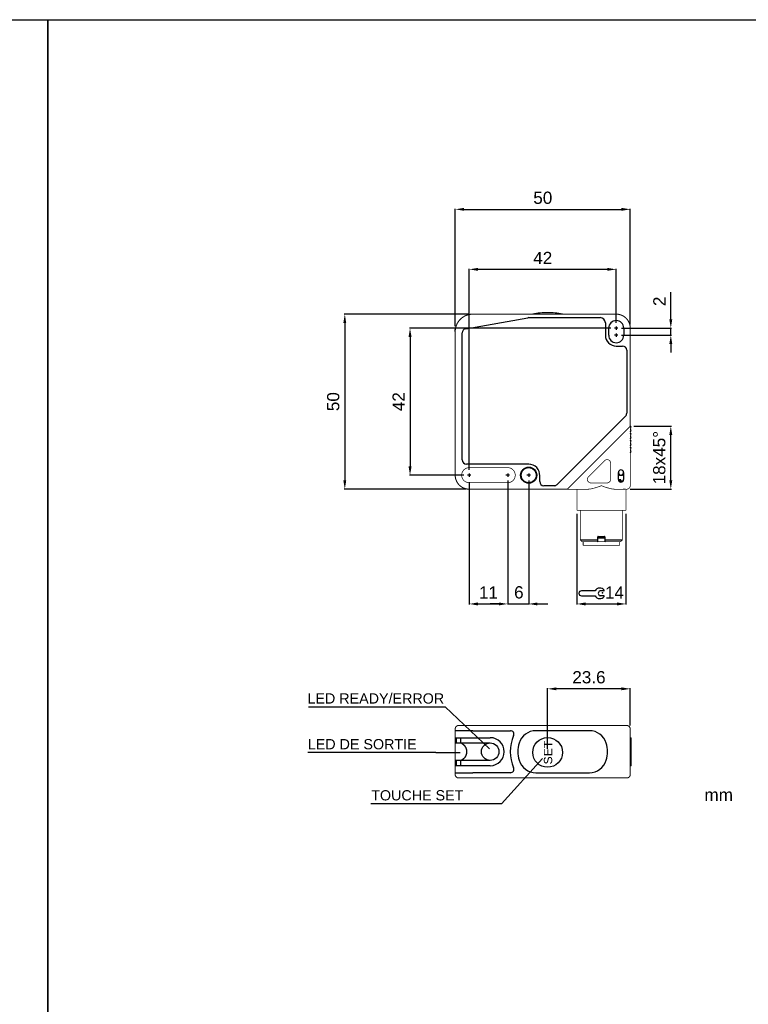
# Model space of a CAD drawing. Extents: x 1813 to 2613, y 920 to 1494.
# Tile 7 of 8: x 2205 to 2413, y 1213 to 1494. Entities that reach past the tile are written whole.
import ezdxf

# ---------------------------------------------------------------- set-up
doc = ezdxf.new("R2010")
doc.units = 0
doc.header["$MEASUREMENT"] = 0
doc.linetypes.add('HIDDENNEW00', pattern=[4.5, 3, -1.5])
doc.linetypes.add('TRATTEGGIATA2', pattern=[0.375, 0.25, -0.125])
doc.layers.get('0').update_dxf_attribs({"linetype": 'CONTINUOUS'})
doc.layers.get('DEFPOINTS').update_dxf_attribs({"linetype": 'CONTINUOUS'})
doc.layers.add('DISEGNO', color=3, linetype='HIDDENNEW00')
doc.layers.add('TRATTEGGIO', color=7, linetype='TRATTEGGIATA2')
doc.styles.add('dedicata', font='ARIAL.TTF', dxfattribs={"width": 1.05})
doc.styles.add('QUOTE', font='ARIAL.TTF', dxfattribs={"height": 3.5})
doc.dimstyles.new('QUOTE', dxfattribs={"dimscale": 0, "dimtxt": 2.5, "dimasz": 2.5, "dimexe": 0.18, "dimexo": 1, "dimgap": 1.5, "dimtad": 1, "dimdec": 1, "dimzin": 0, "dimdsep": 46, "dimtxsty": 'QUOTE', "dimcen": 0.09, "dimadec": 0, "dimazin": 0, "dimtm": -0.1, "dimtfac": 0.5, "dimtdec": 1, "dimtmove": 0, "dimatfit": 0, "dimfxl": 0, "dimtolj": 2, "dimtzin": 0, "dimarcsym": 0})

# ---------------------------------------------------------------- blocks, each defined once
blk = doc.blocks.new('*D59')
at = {"layer": 'DEFPOINTS', "color": 0, "linetype": 'ByBlock'}
for p in [(2376.05, 1406.24), (2376.05, 1404.24), (2391.13, 1406.24)]:
    blk.add_point(p, dxfattribs=at)
at = {"layer": 'TRATTEGGIO', "color": 0, "linetype": 'ByBlock', "lineweight": -2}
for p, q in [((2391.13, 1408.74), (2391.13, 1416.56)), ((2377.05, 1406.24), (2391.31, 1406.24)), ((2377.05, 1404.24), (2391.31, 1404.24)), ((2391.13, 1404.24), (2391.13, 1406.24)), ((2391.13, 1401.74), (2391.13, 1399.24))]:
    blk.add_line(p, q, dxfattribs=at)
at = {"layer": 'TRATTEGGIO', "color": 0, "linetype": 'ByBlock'}
for points in [[(2390.72, 1408.74), (2391.55, 1408.74), (2391.13, 1406.24)], [(2390.72, 1401.74), (2391.55, 1401.74), (2391.13, 1404.24)]]:
    blk.add_solid(points, dxfattribs=at)
at = {"layer": 'TRATTEGGIO', "color": 0, "linetype": 'ByBlock', "insert": (2387.87, 1413.9), "char_height": 3.5, "attachment_point": 5, "rotation": 90, "style": 'QUOTE'}
blk.add_mtext('\\A2;2', dxfattribs=at)
blk = doc.blocks.new('*D60')
at = {"layer": 'DEFPOINTS', "color": 0, "linetype": 'ByBlock'}
for p in [(2334.55, 1410.24), (2298.01, 1360.24), (2333.55, 1360.24)]:
    blk.add_point(p, dxfattribs=at)
at = {"layer": 'TRATTEGGIO', "color": 0, "linetype": 'ByBlock', "lineweight": -2}
for p, q in [((2333.55, 1410.24), (2297.83, 1410.24)), ((2298.01, 1407.74), (2298.01, 1362.74)), ((2332.55, 1360.24), (2297.83, 1360.24))]:
    blk.add_line(p, q, dxfattribs=at)
at = {"layer": 'TRATTEGGIO', "color": 0, "linetype": 'ByBlock'}
for points in [[(2297.59, 1407.74), (2298.42, 1407.74), (2298.01, 1410.24)], [(2297.59, 1362.74), (2298.42, 1362.74), (2298.01, 1360.24)]]:
    blk.add_solid(points, dxfattribs=at)
at = {"layer": 'TRATTEGGIO', "color": 0, "linetype": 'ByBlock', "insert": (2294.72, 1385.24), "char_height": 3.5, "attachment_point": 5, "rotation": 90, "style": 'QUOTE'}
blk.add_mtext('\\A2;50', dxfattribs=at)
blk = doc.blocks.new('*D61')
at = {"layer": 'DEFPOINTS', "color": 0, "linetype": 'ByBlock'}
for p in [(2379.55, 1440.18), (2329.58, 1405.81), (2379.55, 1406.24)]:
    blk.add_point(p, dxfattribs=at)
at = {"layer": 'TRATTEGGIO', "color": 0, "linetype": 'ByBlock', "lineweight": -2}
for p, q in [((2329.58, 1406.81), (2329.58, 1440.36)), ((2332.08, 1440.18), (2377.05, 1440.18)), ((2379.55, 1407.24), (2379.55, 1440.36))]:
    blk.add_line(p, q, dxfattribs=at)
at = {"layer": 'TRATTEGGIO', "color": 0, "linetype": 'ByBlock'}
for points in [[(2332.08, 1440.6), (2332.08, 1439.76), (2329.58, 1440.18)], [(2377.05, 1440.6), (2377.05, 1439.76), (2379.55, 1440.18)]]:
    blk.add_solid(points, dxfattribs=at)
at = {"layer": 'TRATTEGGIO', "color": 0, "linetype": 'ByBlock', "insert": (2354.57, 1443.47), "char_height": 3.5, "attachment_point": 5, "style": 'QUOTE'}
blk.add_mtext('\\A2;50', dxfattribs=at)
blk = doc.blocks.new('*D62')
at = {"layer": 'DEFPOINTS', "color": 0, "linetype": 'ByBlock'}
for p in [(2333.55, 1423.04), (2375.55, 1406.74), (2333.55, 1364.74)]:
    blk.add_point(p, dxfattribs=at)
at = {"layer": 'TRATTEGGIO', "color": 0, "linetype": 'ByBlock', "lineweight": -2}
for p, q in [((2333.55, 1365.74), (2333.55, 1423.22)), ((2375.55, 1407.74), (2375.55, 1423.22)), ((2373.05, 1423.04), (2336.05, 1423.04))]:
    blk.add_line(p, q, dxfattribs=at)
at = {"layer": 'TRATTEGGIO', "color": 0, "linetype": 'ByBlock'}
for points in [[(2336.05, 1423.45), (2336.05, 1422.62), (2333.55, 1423.04)], [(2373.05, 1423.45), (2373.05, 1422.62), (2375.55, 1423.04)]]:
    blk.add_solid(points, dxfattribs=at)
at = {"layer": 'TRATTEGGIO', "color": 0, "linetype": 'ByBlock', "insert": (2354.55, 1426.29), "char_height": 3.5, "attachment_point": 5, "style": 'QUOTE'}
blk.add_mtext('\\A2;42', dxfattribs=at)
blk = doc.blocks.new('*D63')
at = {"layer": 'DEFPOINTS', "color": 0, "linetype": 'ByBlock'}
for p in [(2355.95, 1303.21), (2379.55, 1291.75), (2355.95, 1285.05)]:
    blk.add_point(p, dxfattribs=at)
at = {"layer": 'TRATTEGGIO', "color": 0, "linetype": 'ByBlock', "lineweight": -2}
for p, q in [((2355.95, 1286.05), (2355.95, 1303.39)), ((2377.05, 1303.21), (2358.45, 1303.21)), ((2379.55, 1292.75), (2379.55, 1303.39))]:
    blk.add_line(p, q, dxfattribs=at)
at = {"layer": 'TRATTEGGIO', "color": 0, "linetype": 'ByBlock'}
for points in [[(2358.45, 1303.63), (2358.45, 1302.8), (2355.95, 1303.21)], [(2377.05, 1303.63), (2377.05, 1302.8), (2379.55, 1303.21)]]:
    blk.add_solid(points, dxfattribs=at)
at = {"layer": 'TRATTEGGIO', "color": 0, "linetype": 'ByBlock', "insert": (2367.75, 1306.5), "char_height": 3.5, "attachment_point": 5, "style": 'QUOTE'}
blk.add_mtext('\\A2;23.6', dxfattribs=at)
blk = doc.blocks.new('*D64')
at = {"layer": 'DEFPOINTS', "color": 0, "linetype": 'ByBlock'}
for p in [(2375.05, 1406.24), (2316.65, 1364.24), (2333.05, 1364.24)]:
    blk.add_point(p, dxfattribs=at)
at = {"layer": 'TRATTEGGIO', "color": 0, "linetype": 'ByBlock', "lineweight": -2}
for p, q in [((2374.05, 1406.24), (2316.47, 1406.24)), ((2316.65, 1403.74), (2316.65, 1366.74)), ((2332.05, 1364.24), (2316.47, 1364.24))]:
    blk.add_line(p, q, dxfattribs=at)
at = {"layer": 'TRATTEGGIO', "color": 0, "linetype": 'ByBlock'}
for points in [[(2316.23, 1403.74), (2317.07, 1403.74), (2316.65, 1406.24)], [(2316.23, 1366.74), (2317.07, 1366.74), (2316.65, 1364.24)]]:
    blk.add_solid(points, dxfattribs=at)
at = {"layer": 'TRATTEGGIO', "color": 0, "linetype": 'ByBlock', "insert": (2313.39, 1385.24), "char_height": 3.5, "attachment_point": 5, "rotation": 90, "style": 'QUOTE'}
blk.add_mtext('\\A2;42', dxfattribs=at)
blk = doc.blocks.new('*D65')
at = {"layer": 'DEFPOINTS', "color": 0, "linetype": 'ByBlock'}
for p in [(2379.55, 1378.24), (2391.13, 1378.24), (2378.55, 1360.24)]:
    blk.add_point(p, dxfattribs=at)
at = {"layer": 'TRATTEGGIO', "color": 0, "linetype": 'ByBlock', "lineweight": -2}
for p, q in [((2380.55, 1378.24), (2391.31, 1378.24)), ((2391.13, 1362.74), (2391.13, 1375.74)), ((2379.55, 1360.24), (2391.31, 1360.24))]:
    blk.add_line(p, q, dxfattribs=at)
at = {"layer": 'TRATTEGGIO', "color": 0, "linetype": 'ByBlock'}
for points in [[(2390.72, 1375.74), (2391.55, 1375.74), (2391.13, 1378.24)], [(2390.72, 1362.74), (2391.55, 1362.74), (2391.13, 1360.24)]]:
    blk.add_solid(points, dxfattribs=at)
at = {"layer": 'TRATTEGGIO', "color": 0, "linetype": 'ByBlock', "insert": (2387.85, 1369.24), "char_height": 3.5, "attachment_point": 5, "rotation": 90, "style": 'QUOTE'}
blk.add_mtext('\\A2;18x45°', dxfattribs=at)
blk = doc.blocks.new('CHIAVE')
at = {"color": 7, "linetype": 'Continuous'}
for p, q in [((-2.1, 0.56), (-6.01, 0.56)), ((0.4, 0.56), (-0.68, 0.56)), ((-6.71, -0.14), (-6.71, -0.15)), ((-6.01, -0.85), (-2.1, -0.85)), ((0.4, -0.85), (-0.68, -0.85))]:
    blk.add_line(p, q, dxfattribs=at)
for centre, radius, start, end in [((-6.01, -0.14), 0.7, 90, 180), ((-0.75, -0.15), 1.52, 35.3821, 152.4178), ((-0.45, -0.15), 0.744, 108.4352, 251.5648), ((0.4, 0.67), 0.112, 270, 35.3821), ((-6.01, -0.15), 0.7, 180, 270), ((-0.75, -0.15), 1.52, 207.5822, 324.6179), ((0.4, -0.96), 0.112, 324.6179, 90)]:
    blk.add_arc(centre, radius, start, end, dxfattribs=at)
at = {"color": 1, "linetype": 'Continuous'}
blk.add_point((0, 0), dxfattribs=at)
blk = doc.blocks.new('*D66')
at = {"layer": 'DEFPOINTS', "color": 0, "linetype": 'ByBlock'}
for p in [(2333.55, 1363.24), (2344.55, 1363.24), (2344.55, 1327.46)]:
    blk.add_point(p, dxfattribs=at)
at = {"layer": 'TRATTEGGIO', "color": 0, "linetype": 'ByBlock', "lineweight": -2}
for p, q in [((2333.55, 1362.24), (2333.55, 1327.28)), ((2344.55, 1362.24), (2344.55, 1327.28)), ((2336.05, 1327.46), (2342.05, 1327.46))]:
    blk.add_line(p, q, dxfattribs=at)
at = {"layer": 'TRATTEGGIO', "color": 0, "linetype": 'ByBlock'}
for points in [[(2336.05, 1327.88), (2336.05, 1327.04), (2333.55, 1327.46)], [(2342.05, 1327.88), (2342.05, 1327.04), (2344.55, 1327.46)]]:
    blk.add_solid(points, dxfattribs=at)
at = {"layer": 'TRATTEGGIO', "color": 0, "linetype": 'ByBlock', "insert": (2339.05, 1330.72), "char_height": 3.5, "attachment_point": 5, "style": 'QUOTE'}
blk.add_mtext('\\A2;11', dxfattribs=at)

msp = doc.modelspace()

# ---------------------------------------------------------------- hatches: boundary and pattern name
at = {"layer": 'TRATTEGGIO', "linetype": 'ByBlock'}
h = msp.add_hatch(color=0, dxfattribs=at)
edge = h.paths.add_edge_path(flags=16)
edge.add_arc((2350.55, 1364.24), 2.15, 0, 360)
edge = h.paths.add_edge_path()
edge.add_arc((2350.55, 1364.24), 2.31, 0, 360)

# ---------------------------------------------------------------- linework, layer by layer
at = {"color": 7, "linetype": 'Continuous'}
for p, q in [((2332.54, 1406.09), (2350.33, 1409.23)), ((2350.54, 1409.24), (2370.95, 1409.24)), ((2350.54, 1409.24), (2350.54, 1409.24)), ((2372.45, 1407.74), (2372.45, 1404.24)), ((2375.55, 1406.74), (2375.55, 1405.74)), ((2331.55, 1368.59), (2331.55, 1404.91)), ((2332.54, 1406.09), (2332.54, 1406.09)), ((2373.4, 1404.24), (2373.4, 1406.24)), ((2376.05, 1406.24), (2375.05, 1406.24)), ((2376.05, 1404.24), (2375.05, 1404.24)), ((2375.55, 1404.74), (2375.55, 1403.74)), ((2377.7, 1406.24), (2377.7, 1404.24)), ((2375.55, 1401.14), (2375.55, 1401.14)), ((2375.55, 1401.14), (2377.35, 1401.14)), ((2378.55, 1399.94), (2378.55, 1381.98)), ((2378.2, 1381.14), (2358.66, 1361.6)), ((2378.55, 1381.98), (2378.55, 1381.98)), ((2331.55, 1368.59), (2331.55, 1368.59)), ((2350.55, 1367.39), (2332.75, 1367.39)), ((2332.75, 1367.39), (2332.75, 1367.39)), ((2334.05, 1364.24), (2333.05, 1364.24)), ((2333.55, 1364.74), (2333.55, 1363.74)), ((2345.05, 1364.24), (2344.05, 1364.24)), ((2344.55, 1364.74), (2344.55, 1363.74)), ((2351.05, 1364.24), (2350.05, 1364.24)), ((2350.55, 1364.74), (2350.55, 1363.74)), ((2376.15, 1362.99), (2376.15, 1364.99)), ((2376.15, 1364.54), (2376.45, 1364.24)), ((2376.45, 1364.24), (2376.9, 1364.24)), ((2376.9, 1364.24), (2377.35, 1364.24)), ((2377.35, 1364.24), (2377.65, 1364.54)), ((2377.65, 1364.99), (2377.65, 1362.99)), ((2353.69, 1362.44), (2353.69, 1364.05)), ((2353.69, 1362.44), (2353.69, 1362.44)), ((2358.66, 1361.6), (2358.66, 1361.6)), ((2376.9, 1362.94), (2376.16, 1362.94)), ((2377.45, 1362.49), (2376.35, 1362.49)), ((2376.9, 1362.49), (2376.9, 1362.94)), ((2354.89, 1361.24), (2354.89, 1361.24)), ((2357.81, 1361.24), (2354.89, 1361.24)), ((2365.3, 1345.74), (2370.3, 1345.74)), ((2370.15, 1345.24), (2370.3, 1345.39)), ((2370.3, 1345.74), (2370.3, 1346.64)), ((2372.3, 1346.24), (2370.3, 1346.24)), ((2370.3, 1345.39), (2370.3, 1345.74)), ((2370.4, 1346.74), (2371.3, 1346.74)), ((2371.3, 1346.74), (2372.2, 1346.74)), ((2372.3, 1346.64), (2372.3, 1345.74)), ((2372.3, 1345.74), (2372.3, 1345.39)), ((2372.3, 1345.74), (2377.3, 1345.74)), ((2372.3, 1345.39), (2372.45, 1345.24)), ((2329.55, 1291.25), (2329.55, 1291.25)), ((2334.55, 1291.25), (2329.55, 1291.25)), ((2334.55, 1291.25), (2334.55, 1291.25)), ((2334.55, 1291.25), (2345.33, 1291.25)), ((2367.9, 1291.25), (2352.6, 1291.25)), ((2329.66, 1289.25), (2334.55, 1289.25)), ((2329.95, 1288.35), (2329.95, 1288.65)), ((2331.13, 1287.75), (2331.13, 1289.25)), ((2334.55, 1289.25), (2339.55, 1289.25)), ((2379.55, 1289.25), (2379.8, 1289.25)), ((2379.8, 1281.25), (2379.8, 1289.25)), ((2329.69, 1287.75), (2330.53, 1287.75)), ((2330.53, 1287.75), (2330.93, 1287.75)), ((2330.93, 1287.75), (2334.55, 1287.75)), ((2334.55, 1287.75), (2339.55, 1287.75)), ((2330.53, 1282.75), (2329.69, 1282.75)), ((2330.93, 1282.75), (2330.53, 1282.75)), ((2334.55, 1282.75), (2330.93, 1282.75)), ((2331.13, 1281.25), (2331.13, 1282.75)), ((2339.55, 1282.75), (2334.55, 1282.75)), ((2334.55, 1281.25), (2329.66, 1281.25)), ((2329.95, 1281.85), (2329.95, 1282.15)), ((2339.55, 1281.25), (2334.55, 1281.25)), ((2379.8, 1281.25), (2379.55, 1281.25)), ((2329.55, 1279.25), (2329.55, 1279.25)), ((2329.55, 1279.25), (2334.55, 1279.25)), ((2334.55, 1279.25), (2334.55, 1279.25)), ((2345.33, 1279.25), (2334.55, 1279.25)), ((2352.6, 1279.25), (2367.9, 1279.25))]:
    msp.add_line(p, q, dxfattribs=at)
for points, const_width in [([(2334.55, 1410.24, 0.414213), (2329.55, 1405.24)], 0.3), ([(2379.55, 1406.24, 0.414214), (2375.55, 1410.24)], 0.3), ([(2373.95, 1367.68, 0.668179), (2372.24, 1368.39)], 0.2), ([(2329.55, 1364.24, 0.414214), (2333.55, 1360.24)], 0.3), ([(2333.55, 1366.39, 1), (2333.55, 1362.09)], 0.2), ([(2344.55, 1362.09, 1.000023), (2344.55, 1366.39)], 0.2), ([(2367.6, 1363.75, 0.668179), (2368.31, 1362.04)], 0.2), ([(2371.3, 1361.24), (2371.16, 1361.19, -0.002954), (2371.03, 1361.13, -0.003053), (2370.89, 1361.08, -0.002967), (2370.76, 1361.03, -0.002675), (2370.62, 1360.98, -0.002465), (2370.49, 1360.93, -0.002279), (2370.35, 1360.89, -0.002096), (2370.21, 1360.84, -0.001869), (2370.08, 1360.8, -0.001733), (2369.94, 1360.75, -0.00165), (2369.8, 1360.71, -0.001597), (2369.67, 1360.67, -0.001557), (2369.53, 1360.63, -0.001528), (2369.4, 1360.59, -0.0015), (2369.26, 1360.55, -0.001708), (2369.13, 1360.51, -0.002199), (2368.99, 1360.48, -0.00242), (2368.86, 1360.44, -0.002457), (2368.73, 1360.41, -0.003303), (2368.59, 1360.38, -0.004914), (2368.46, 1360.35, -0.003636), (2368.33, 1360.33, 0.000152), (2368.21, 1360.3, -0.006754), (2368.07, 1360.28, -0.015882), (2367.84, 1360.26, -0.008289), (2367.56, 1360.24, -0.004247)], 0.2), ([(2375.04, 1360.24), (2374.86, 1360.25, -0.011374), (2374.68, 1360.26, -0.011735), (2374.5, 1360.29, -0.010772), (2374.32, 1360.32, -0.00851), (2374.13, 1360.35, -0.006828), (2373.95, 1360.39, -0.005337), (2373.76, 1360.44, -0.004153), (2373.57, 1360.49, -0.002971), (2373.39, 1360.54, -0.002411), (2373.2, 1360.59, -0.002364), (2373.01, 1360.64, -0.002719), (2372.82, 1360.7, -0.003334), (2372.62, 1360.76, -0.002502), (2372.43, 1360.82, -0.000721), (2372.27, 1360.88, -0.00376), (2372.05, 1360.95, -0.006764), (2371.73, 1361.08, -0.003307), (2371.3, 1361.24, -0.001726)], 0.2), ([(2372.95, 1362.04, 0.414214), (2373.95, 1363.04)], 0.2), ([(2378.55, 1360.24, 0.414214), (2379.55, 1361.24)], 0.2), ([(2378.3, 1360.26), (2378.25, 1360.26, -0.000352), (2378.2, 1360.26, -0.000296), (2378.14, 1360.25, -0.000298), (2378.09, 1360.25, -0.000354), (2378.03, 1360.25, -0.000359), (2377.97, 1360.25, -0.000337), (2377.91, 1360.25, -0.000406), (2377.85, 1360.25, -0.000534), (2377.78, 1360.25, -0.000379), (2377.72, 1360.25, -0.000061), (2377.66, 1360.25, -0.000624), (2377.57, 1360.25, -0.001115), (2377.44, 1360.24, -0.000507), (2377.27, 1360.24, -0.00025)], 0.2), ([(2330.55, 1292.75, 0.414214), (2329.55, 1291.75)], 0.3), ([(2379.55, 1291.75, 0.414214), (2378.55, 1292.75)], 0.3), ([(2329.55, 1278.75, 0.414214), (2330.55, 1277.75)], 0.3), ([(2378.55, 1277.75, 0.414214), (2379.55, 1278.75)], 0.3)]:
    msp.add_lwpolyline(points, format="xyb", dxfattribs=dict(at, const_width=const_width))
for points, const_width in [([(2334.55, 1410.24), (2375.55, 1410.24)], 0.3), ([(2379.55, 1406.24), (2379.55, 1378.24)], 0.3), ([(2329.55, 1364.24), (2329.55, 1405.24)], 0.3), ([(2379.55, 1378.24), (2378.55, 1377.24)], 0.3), ([(2379.55, 1378.24), (2379.55, 1363.87)], 0.2), ([(2378.55, 1377.24), (2362.55, 1361.24)], 0.3), ([(2367.6, 1363.75), (2372.24, 1368.39)], 0.2), ([(2373.95, 1367.68), (2373.95, 1363.04)], 0.2), ([(2333.55, 1366.39), (2344.55, 1366.39)], 0.2), ([(2344.55, 1362.09), (2333.55, 1362.09)], 0.2), ([(2362.55, 1361.24), (2361.55, 1360.24)], 0.3), ([(2372.95, 1362.04), (2368.31, 1362.04)], 0.2), ([(2379.55, 1363.87), (2379.55, 1361.24)], 0.2), ([(2361.55, 1360.24), (2333.55, 1360.24)], 0.3), ([(2367.56, 1360.24), (2361.55, 1360.24)], 0.2), ([(2364.3, 1354.24), (2364.3, 1360.24)], 0.2), ([(2375.92, 1360.24), (2375.04, 1360.24)], 0.2), ([(2377.27, 1360.24), (2375.92, 1360.24)], 0.2), ([(2378.3, 1360.26), (2378.3, 1354.24)], 0.2), ([(2378.55, 1360.24), (2378.3, 1360.24)], 0.2), ([(2378.3, 1354.24), (2364.3, 1354.24)], 0.2), ([(2365.3, 1354.24), (2365.3, 1345.74)], 0.2), ([(2377.3, 1345.74), (2377.3, 1354.24)], 0.2), ([(2365.3, 1345.74), (2365.8, 1345.24)], 0.2), ([(2370.15, 1345.24), (2365.8, 1345.24)], 0.2), ([(2366.1, 1344.24), (2366.1, 1345.24)], 0.2), ([(2372.45, 1345.24), (2370.15, 1345.24)], 0.2), ([(2376.8, 1345.24), (2372.45, 1345.24)], 0.2), ([(2376.5, 1344.24), (2376.5, 1345.24)], 0.2), ([(2376.8, 1345.24), (2377.3, 1345.74)], 0.2), ([(2376.5, 1344.24), (2366.1, 1344.24)], 0.2), ([(2329.55, 1291.25), (2329.55, 1291.75)], 0.3), ([(2329.55, 1291.25), (2329.55, 1289.01)], 0.3), ([(2330.55, 1292.75), (2334.55, 1292.75)], 0.3), ([(2334.55, 1292.75), (2375.55, 1292.75)], 0.3), ([(2375.55, 1292.75), (2378.55, 1292.75)], 0.3), ([(2379.55, 1291.75), (2379.55, 1278.75)], 0.3), ([(2329.55, 1288.65), (2329.55, 1289.01)], 0.3), ([(2329.55, 1288.35), (2329.55, 1288.65)], 0.3), ([(2329.55, 1287.99), (2329.55, 1288.35)], 0.3), ([(2329.55, 1287.99), (2329.55, 1282.51)], 0.3), ([(2329.55, 1282.15), (2329.55, 1282.51)], 0.3), ([(2329.55, 1281.85), (2329.55, 1282.15)], 0.3), ([(2329.55, 1281.49), (2329.55, 1281.85)], 0.3), ([(2329.55, 1281.49), (2329.55, 1279.25)], 0.3), ([(2329.55, 1278.75), (2329.55, 1279.25)], 0.3), ([(2334.55, 1277.75), (2330.55, 1277.75)], 0.3), ([(2350.54, 1277.75), (2334.55, 1277.75)], 0.3), ([(2350.54, 1277.75), (2370.95, 1277.75)], 0.3), ([(2375.55, 1277.75), (2370.95, 1277.75)], 0.3), ([(2378.55, 1277.75), (2375.55, 1277.75)], 0.3)]:
    msp.add_lwpolyline(points, dxfattribs=dict(at, const_width=const_width))
for points in [[(2329.55, 1405.24), (2329.55, 1405.26, -0.001166), (2329.55, 1405.28, -0.000938), (2329.55, 1405.3, -0.000902), (2329.55, 1405.32, -0.00105), (2329.55, 1405.34, -0.001119), (2329.55, 1405.37, -0.001174), (2329.55, 1405.39, -0.001215), (2329.55, 1405.42, -0.001288), (2329.55, 1405.44, -0.001341), (2329.55, 1405.47, -0.00142), (2329.56, 1405.5, -0.001459), (2329.56, 1405.53, -0.001502), (2329.56, 1405.56, -0.001494), (2329.56, 1405.59, -0.001464), (2329.56, 1405.62, -0.001468), (2329.57, 1405.65, -0.001515), (2329.57, 1405.68, -0.00148), (2329.57, 1405.71, -0.001405), (2329.57, 1405.74, -0.001588), (2329.58, 1405.78, -0.001945), (2329.58, 1405.81, -0.001528), (2329.59, 1405.84, -0.000662), (2329.59, 1405.87, -0.002228), (2329.59, 1405.91, -0.00355), (2329.6, 1405.96, -0.001745), (2329.61, 1406.03, -0.000947)], [(2329.55, 1405.24), (2329.55, 1405.26, -0.001357), (2329.55, 1405.29, -0.001068), (2329.55, 1405.31, -0.001026), (2329.55, 1405.33, -0.001213), (2329.55, 1405.36, -0.001293), (2329.55, 1405.39, -0.001348), (2329.55, 1405.41, -0.001421), (2329.55, 1405.44, -0.001558), (2329.56, 1405.47, -0.001561), (2329.56, 1405.51, -0.001524), (2329.56, 1405.54, -0.00173), (2329.56, 1405.57, -0.002079), (2329.56, 1405.61, -0.001505), (2329.57, 1405.64, -0.000388), (2329.57, 1405.67, -0.00224), (2329.57, 1405.71, -0.004012), (2329.58, 1405.77, -0.00193), (2329.59, 1405.86, -0.000989)], [(2329.61, 1406.03), (2329.61, 1406.03, -0.001557), (2329.61, 1406.03, -0.001549), (2329.61, 1406.03, -0.001546), (2329.61, 1406.03, -0.001543), (2329.61, 1406.03, -0.001476), (2329.61, 1406.03, -0.001363), (2329.61, 1406.03, -0.001472), (2329.61, 1406.03, -0.001707), (2329.61, 1406.03, -0.001288), (2329.61, 1406.03, -0.000473), (2329.61, 1406.03, -0.001748), (2329.61, 1406.03, -0.002902), (2329.61, 1406.03, -0.001403), (2329.61, 1406.03, -0.000745)], [(2329.66, 1289.25), (2329.66, 1289.25, -0.027958), (2329.65, 1289.25, -0.031194), (2329.64, 1289.25, -0.031683), (2329.64, 1289.26, -0.029505), (2329.63, 1289.26, -0.027381), (2329.63, 1289.27, -0.02476), (2329.62, 1289.27, -0.025205), (2329.62, 1289.28, -0.027784), (2329.62, 1289.28, -0.021639), (2329.61, 1289.29, -0.008734), (2329.61, 1289.29, -0.028124), (2329.61, 1289.3, -0.053481), (2329.61, 1289.31, -0.029247), (2329.61, 1289.32, -0.01579)], [(2329.95, 1288.65), (2329.95, 1288.7, -0.000658), (2329.95, 1288.74, -0.000679), (2329.95, 1288.79, -0.000719), (2329.95, 1288.83, -0.000793), (2329.95, 1288.88, -0.000871), (2329.95, 1288.92, -0.000953), (2329.95, 1288.96, -0.001097), (2329.95, 1289, -0.001326), (2329.96, 1289.04, -0.001453), (2329.96, 1289.07, -0.001428), (2329.96, 1289.1, -0.002433), (2329.96, 1289.13, -0.005053), (2329.96, 1289.16, -0.004978), (2329.96, 1289.18, -0.000437), (2329.97, 1289.2, -0.012157), (2329.97, 1289.22, -0.050035), (2329.98, 1289.23, -0.057498), (2329.99, 1289.25, -0.046816)], [(2329.99, 1287.75), (2329.98, 1287.75, -0.147379), (2329.98, 1287.75, -0.099516), (2329.97, 1287.76, -0.052474), (2329.97, 1287.78, -0.028689), (2329.97, 1287.79, -0.017202), (2329.96, 1287.81, -0.011227), (2329.96, 1287.84, -0.00763), (2329.96, 1287.86, -0.005247), (2329.96, 1287.89, -0.003552), (2329.96, 1287.92, -0.002263), (2329.96, 1287.96, -0.001798), (2329.95, 1287.99, -0.00173), (2329.95, 1288.03, -0.001149), (2329.95, 1288.07, -0.000435), (2329.95, 1288.11, -0.001308), (2329.95, 1288.16, -0.001846), (2329.95, 1288.24, -0.000813), (2329.95, 1288.35, -0.000417)], [(2331.33, 1287.65), (2331.3, 1287.66, 0.003151), (2331.27, 1287.67, 0.003433), (2331.23, 1287.68, 0.003736), (2331.2, 1287.69, 0.004004), (2331.18, 1287.7, 0.00417), (2331.15, 1287.71, 0.004178), (2331.12, 1287.72, 0.00487), (2331.1, 1287.72, 0.00614), (2331.07, 1287.73, 0.005193), (2331.05, 1287.73, 0.002169), (2331.03, 1287.74, 0.007698), (2331, 1287.74, 0.015084), (2330.97, 1287.74, 0.00869), (2330.93, 1287.75, 0.00506)], [(2331.33, 1287.65), (2331.41, 1287.62, -0.014024), (2331.48, 1287.58, -0.013174), (2331.56, 1287.54, -0.012288), (2331.63, 1287.49, -0.011484), (2331.71, 1287.44, -0.010877), (2331.79, 1287.38, -0.010632), (2331.86, 1287.32, -0.010424), (2331.94, 1287.26, -0.010375), (2332.01, 1287.19, -0.010376), (2332.08, 1287.11, -0.010566), (2332.15, 1287.03, -0.010551), (2332.22, 1286.95, -0.010442), (2332.29, 1286.86, -0.010245), (2332.35, 1286.77, -0.010013), (2332.41, 1286.68, -0.010002), (2332.46, 1286.58, -0.010223), (2332.52, 1286.48, -0.009934), (2332.56, 1286.38, -0.009301), (2332.61, 1286.27, -0.010333), (2332.65, 1286.16, -0.012432), (2332.69, 1286.05, -0.009357), (2332.72, 1285.94, -0.002928), (2332.74, 1285.84, -0.013529), (2332.77, 1285.71, -0.023908), (2332.79, 1285.51, -0.011611), (2332.81, 1285.25, -0.006042)], [(2329.95, 1282.15), (2329.95, 1282.2, -0.000658), (2329.95, 1282.24, -0.000679), (2329.95, 1282.29, -0.000719), (2329.95, 1282.33, -0.000793), (2329.95, 1282.38, -0.000871), (2329.95, 1282.42, -0.000953), (2329.95, 1282.46, -0.001097), (2329.95, 1282.5, -0.001326), (2329.96, 1282.54, -0.001453), (2329.96, 1282.57, -0.001428), (2329.96, 1282.6, -0.002433), (2329.96, 1282.63, -0.005053), (2329.96, 1282.66, -0.004978), (2329.96, 1282.68, -0.000437), (2329.97, 1282.7, -0.012156), (2329.97, 1282.72, -0.050025), (2329.98, 1282.73, -0.057475), (2329.99, 1282.75, -0.046793)], [(2330.93, 1282.75), (2330.95, 1282.75, 0.009411), (2330.96, 1282.75, 0.008436), (2330.98, 1282.75, 0.007863), (2331, 1282.75, 0.007576), (2331.03, 1282.76, 0.006789), (2331.05, 1282.76, 0.005857), (2331.07, 1282.76, 0.006022), (2331.1, 1282.77, 0.006599), (2331.12, 1282.78, 0.00447), (2331.15, 1282.78, 0.001362), (2331.17, 1282.79, 0.005827), (2331.21, 1282.8, 0.008404), (2331.26, 1282.82, 0.003493), (2331.34, 1282.85, 0.00172)], [(2332.81, 1285.25), (2332.8, 1285.13, -0.010557), (2332.8, 1285.01, -0.010787), (2332.78, 1284.89, -0.010759), (2332.77, 1284.78, -0.01051), (2332.74, 1284.66, -0.010374), (2332.72, 1284.55, -0.010274), (2332.69, 1284.44, -0.010201), (2332.65, 1284.33, -0.010116), (2332.61, 1284.22, -0.010085), (2332.57, 1284.12, -0.010067), (2332.52, 1284.02, -0.010048), (2332.47, 1283.92, -0.010002), (2332.41, 1283.82, -0.009971), (2332.35, 1283.72, -0.009915), (2332.29, 1283.63, -0.010076), (2332.22, 1283.55, -0.010402), (2332.16, 1283.46, -0.010349), (2332.09, 1283.38, -0.009936), (2332.01, 1283.31, -0.010739), (2331.94, 1283.24, -0.012283), (2331.86, 1283.17, -0.009753), (2331.79, 1283.11, -0.004081), (2331.72, 1283.06, -0.013173), (2331.64, 1283, -0.024026), (2331.51, 1282.93, -0.013096), (2331.34, 1282.85, -0.007367)], [(2329.61, 1281.17), (2329.61, 1281.17, -0.031621), (2329.61, 1281.18, -0.031062), (2329.61, 1281.19, -0.02855), (2329.61, 1281.19, -0.026084), (2329.61, 1281.2, -0.023734), (2329.61, 1281.2, -0.02118), (2329.62, 1281.21, -0.022842), (2329.62, 1281.22, -0.028018), (2329.62, 1281.22, -0.021283), (2329.63, 1281.23, -0.005241), (2329.63, 1281.23, -0.032891), (2329.64, 1281.24, -0.067464), (2329.65, 1281.24, -0.033705), (2329.66, 1281.25, -0.016763)], [(2329.99, 1281.25), (2329.98, 1281.25, -0.147374), (2329.98, 1281.25, -0.099511), (2329.97, 1281.26, -0.052472), (2329.97, 1281.28, -0.028689), (2329.97, 1281.29, -0.017201), (2329.96, 1281.31, -0.011227), (2329.96, 1281.34, -0.00763), (2329.96, 1281.36, -0.005247), (2329.96, 1281.39, -0.003552), (2329.96, 1281.42, -0.002263), (2329.96, 1281.46, -0.001798), (2329.95, 1281.49, -0.00173), (2329.95, 1281.53, -0.001149), (2329.95, 1281.57, -0.000435), (2329.95, 1281.61, -0.001308), (2329.95, 1281.66, -0.001846), (2329.95, 1281.74, -0.000813), (2329.95, 1281.85, -0.000417)]]:
    msp.add_lwpolyline(points, format="xyb", dxfattribs=at)
msp.add_lwpolyline([(2329.55, 1405.24), (2329.55, 1405.24), (2329.55, 1405.24), (2329.55, 1405.24), (2329.55, 1405.24), (2329.55, 1405.24), (2329.55, 1405.24)], dxfattribs=at)
for centre, radius in [((2350.55, 1364.24), 2.15), ((2355.95, 1285.05), 4.25), ((2339.55, 1285.25), 2.5)]:
    msp.add_circle(centre, radius, dxfattribs=at)
for centre, radius, start, end in [((2350.54, 1408.04), 1.2, 90, 100), ((2355.95, 1387.64), 23, 90, 100.6485), ((2355.95, 1387.64), 23, 79.3515, 90), ((2370.95, 1407.74), 1.5, 0, 90), ((2375.55, 1406.24), 2.15, 0, 180), ((2332.75, 1404.91), 1.2, 100.0031, 180), ((2375.55, 1404.24), 3.1, 180, 270), ((2375.55, 1404.24), 2.15, 180, 0), ((2377.35, 1399.94), 1.2, 0, 90), ((2377.35, 1381.98), 1.2, 315, 0), ((2379.55, 1377.99), 0.25, 270, 90), ((2379.55, 1376.99), 0.25, 270, 90), ((2379.55, 1375.99), 0.25, 270, 90), ((2379.55, 1374.99), 0.25, 270, 90), ((2379.55, 1373.99), 0.25, 270, 90), ((2379.55, 1372.99), 0.25, 270, 90), ((2379.55, 1371.99), 0.25, 270, 90), ((2379.55, 1370.99), 0.25, 270, 90), ((2332.75, 1368.59), 1.2, 180, 269.9969), ((2350.55, 1364.24), 3.15, 356.5125, 90), ((2376.9, 1364.99), 0.75, 0, 180), ((2376.9, 1364.99), 0.75, 180, 270), ((2376.9, 1364.99), 0.75, 270, 0.5543), ((2354.89, 1362.44), 1.2, 180, 269.9969), ((2357.81, 1362.44), 1.2, 270, 314.9978), ((2376.9, 1362.99), 0.75, 180.0005, 359.9995), ((2370.4, 1346.64), 0.1, 90, 180), ((2372.2, 1346.64), 0.1, 0, 90), ((2345.33, 1290.25), 1, 335.5927, 90), ((2352.6, 1286.25), 5, 90, 163.3984), ((2367.9, 1286.25), 5, 16.6016, 90), ((2339.55, 1285.25), 4, 270, 90), ((2356.35, 1285.25), 11.1, 155.5927, 204.4073), ((2355.95, 1285.25), 8.5, 163.3984, 196.6016), ((2364.55, 1285.25), 8.5, 343.3984, 16.6016), ((2352.6, 1284.25), 5, 196.6016, 270), ((2367.9, 1284.25), 5, 270, 343.3984), ((2345.33, 1280.25), 1, 270, 24.4073)]:
    msp.add_arc(centre, radius, start, end, dxfattribs=at)
at = {"layer": 'DISEGNO', "color": 7, "linetype": 'Continuous', "const_width": 0.1}
for points in [[(2347.8, 1287.67, -0.331679), (2352.6, 1291.25)], [(2367.9, 1291.25, -0.331679), (2372.7, 1287.67)], [(2347.8, 1282.82, -0.145898), (2347.8, 1287.67)], [(2372.7, 1287.67, -0.145898), (2372.7, 1282.82)], [(2352.6, 1279.25, -0.331679), (2347.8, 1282.82)], [(2372.7, 1282.82, -0.331679), (2367.9, 1279.25)]]:
    msp.add_lwpolyline(points, format="xyb", dxfattribs=at)
for points in [[(2352.6, 1291.25), (2367.9, 1291.25)], [(2367.9, 1279.25), (2352.6, 1279.25)]]:
    msp.add_lwpolyline(points, dxfattribs=at)
at = {"layer": 'DISEGNO', "color": 7, "linetype": 'Continuous'}
msp.add_circle((2355.95, 1285.05), 4.25, dxfattribs=at)
at = {"layer": 'TRATTEGGIO', "color": 0, "linetype": 'ByBlock'}
for p, q in [((2344.55, 1362.74), (2344.55, 1327.28)), ((2350.55, 1362.74), (2350.55, 1327.28)), ((2364.3, 1353.24), (2364.3, 1327.28)), ((2378.3, 1353.24), (2378.3, 1327.28)), ((2342.05, 1327.46), (2339.55, 1327.46)), ((2344.55, 1327.46), (2350.55, 1327.46)), ((2353.05, 1327.46), (2355.99, 1327.46)), ((2366.8, 1327.46), (2375.8, 1327.46)), ((2311.67, 1285), (2287.41, 1285)), ((2324.04, 1285), (2311.67, 1285)), ((2324.04, 1285), (2330.98, 1285)), ((2342.8, 1270.39), (2354.49, 1283.34)), ((2320.57, 1270.39), (2305.49, 1270.39))]:
    msp.add_line(p, q, dxfattribs=at)
for points in [[(1813.15, 1494.35), (2213.15, 1494.35), (2213.15, 1207.35), (1813.15, 1207.35)], [(2213.15, 1494.35), (2613.15, 1494.35), (2613.15, 1207.35), (2213.15, 1207.35)]]:
    msp.add_lwpolyline(points, close=True, dxfattribs=at)
for points in [[(2287.65, 1298.05), (2326.66, 1298.05), (2339.37, 1286.04)], [(2342.8, 1270.39), (2320.57, 1270.39)]]:
    msp.add_lwpolyline(points, dxfattribs=at)
msp.add_circle((2350.55, 1364.24), 2.31, dxfattribs=at)
for points in [[(2342.05, 1327.88), (2342.05, 1327.04), (2344.55, 1327.46)], [(2353.05, 1327.88), (2353.05, 1327.04), (2350.55, 1327.46)], [(2366.8, 1327.88), (2366.8, 1327.04), (2364.3, 1327.46)], [(2375.8, 1327.88), (2375.8, 1327.04), (2378.3, 1327.46)]]:
    msp.add_solid(points, dxfattribs=at)

# ---------------------------------------------------------------- block references
at = {"color": 7}
msp.add_blockref('CHIAVE', (2371.6, 1330.64), dxfattribs=at)

# ---------------------------------------------------------------- texts
at = {"color": 7, "linetype": 'Continuous', "style": 'dedicata', "width": 1.05}
msp.add_text('SET', height=2.387, rotation=90, dxfattribs=at).set_placement((2357.26, 1281.6))
at = {"color": 7, "linetype": 'Continuous', "attachment_point": 4}
for s, insert, char_height in [('{\\fArial|b0|i0|c0|p34;LED READY/ERROR}', (2287.35, 1300.44), 2.925), ('{\\fArial|b0|i0|c0|p34;LED DE SORTIE}', (2287.44, 1287.38), 2.925), ('{\\fArial|b0|i0|c0|p34;TOUCHE SET}', (2305.55, 1272.78), 2.925), ('{\\fArial|b0|i0|c0|p34;mm}', (2400.73, 1272.94), 3.51)]:
    msp.add_mtext(s, dxfattribs=dict(at, insert=insert, char_height=char_height))
at = {"layer": 'TRATTEGGIO', "color": 0, "linetype": 'ByBlock', "char_height": 3.5, "attachment_point": 5, "style": 'QUOTE'}
for s, insert in [('\\A2;6', (2347.73, 1330.75)), ('\\A2;14', (2375.04, 1330.72))]:
    msp.add_mtext(s, dxfattribs=dict(at, insert=insert))

# ---------------------------------------------------------------- dimensions: what is measured, and where the dimension line sits
at = {"layer": 'TRATTEGGIO', "color": 0, "linetype": 'ByBlock'}
for base, p1, p2, text, picture, middle in [((2379.55, 1440.18), (2329.58, 1405.81), (2379.55, 1406.24), '50', '*D61', (2354.57, 1443.47)), ((2333.55, 1423.04), (2375.55, 1406.74), (2333.55, 1364.74), '42', '*D62', (2354.55, 1426.29)), ((2344.55, 1327.46), (2333.55, 1363.24), (2344.55, 1363.24), '11', '*D66', (2339.05, 1330.72))]:
    dim = msp.add_linear_dim(base=base, p1=p1, p2=p2, text=text, dimstyle='QUOTE', override={"dimscale": 1}, dxfattribs=at)
    dim.commit()
    dim.dimension.update_dxf_attribs({"geometry": picture, "text_midpoint": middle})
for base, p1, p2, text, picture, middle in [((2391.13, 1406.24), (2376.05, 1404.24), (2376.05, 1406.24), '2', '*D59', (2387.87, 1413.9)), ((2298.01, 1360.24), (2334.55, 1410.24), (2333.55, 1360.24), '50', '*D60', (2294.72, 1385.24)), ((2316.65, 1364.24), (2375.05, 1406.24), (2333.05, 1364.24), '42', '*D64', (2313.39, 1385.24)), ((2391.13, 1378.24), (2378.55, 1360.24), (2379.55, 1378.24), '18x45°', '*D65', (2387.85, 1369.24))]:
    dim = msp.add_linear_dim(base=base, p1=p1, p2=p2, angle=90, text=text, dimstyle='QUOTE', override={"dimscale": 1}, dxfattribs=at)
    dim.commit()
    dim.dimension.update_dxf_attribs({"geometry": picture, "text_midpoint": middle})
dim = msp.add_linear_dim(base=(2355.95, 1303.21), p1=(2379.55, 1291.75), p2=(2355.95, 1285.05), dimstyle='QUOTE', override={"dimscale": 1}, dxfattribs=at)
dim.commit()
dim.dimension.update_dxf_attribs({"geometry": '*D63', "text_midpoint": (2367.75, 1306.5)})

doc.saveas('drawing.dxf')
